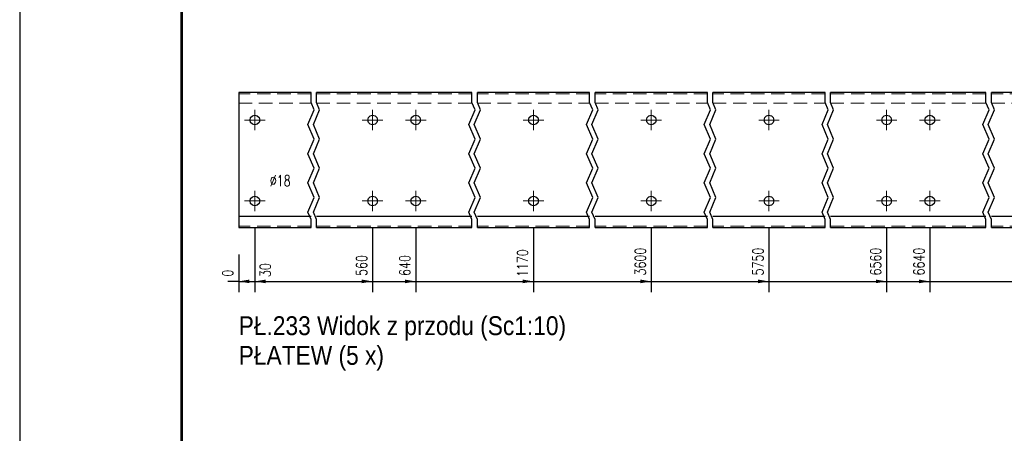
# Model space of a CAD drawing. Header units: millimetres. Extents: x -129 to 775, y 10833 to 11484.
# Tile 10 of 38: x -127 to 55, y 11229 to 11305. Entities that reach past the tile are written whole.
import ezdxf

# ---------------------------------------------------------------- set-up
doc = ezdxf.new("R2010")
doc.units = ezdxf.units.MM
doc.header["$LTSCALE"] = 10
doc.linetypes.add('HIDDEN', pattern=[0.375, 0.25, -0.125])
doc.linetypes.add('MITTE', pattern=[2, 1.25, -0.25, 0.25, -0.25])
doc.layers.get('Defpoints').update_dxf_attribs({"color": 1})
doc.layers.add('_FORMATKA', color=8, linetype='Continuous', plot=False)
for name, color, linetype, lineweight in [('_RAMKA', 7, 'Continuous', 35), ('PS_Bolt', 4, 'Continuous', 13), ('PS_DIM', 4, 'Continuous', 13), ('PS_Hidden', 2, 'HIDDEN', 9), ('PS_Mid', 5, 'MITTE', 15), ('PS_Shape', 161, 'Continuous', 30), ('PS_SOLID', 7, 'Continuous', 30), ('PS_TEXT', 3, 'Continuous', 18)]:
    doc.layers.add(name, color=color, linetype=linetype, lineweight=lineweight)
doc.styles.add('gil', font='txt', dxfattribs={"width": 0.9})
doc.styles.add('simplex', font='simplex.shx', dxfattribs={"width": 0.75})
doc.dimstyles.new('1_10_GŁ_DS1-LS10', dxfattribs={"dimtxt": 2, "dimasz": 2, "dimexe": 2, "dimexo": 5, "dimgap": 1, "dimtad": 1, "dimjust": 4, "dimdec": 0, "dimlfac": 10, "dimtxsty": 'simplex', "dimblk1": 'NONE', "dimsah": 1, "dimcen": 2, "dimclrd": 256, "dimclre": 256, "dimclrt": 3, "dimadec": 1, "dimazin": 0, "dimtfac": 1, "dimtdec": 0, "dimtmove": 2, "dimatfit": 3, "dimfxl": 1, "dimarcsym": 0})

# ---------------------------------------------------------------- blocks, each defined once
blk = doc.blocks.new('*D50')
at = {"layer": 'Defpoints', "color": 0, "transparency": 16777216}
for p in [(-86.58, 11266.85), (-86.58, 11266.85), (-86.58, 11256.85)]:
    blk.add_point(p, dxfattribs=at)
at = {"layer": 'PS_DIM', "lineweight": -2, "transparency": 16777216}
for p, q in [((-86.58, 11261.85), (-86.58, 11254.85)), ((-86.58, 11261.85), (-86.58, 11254.85)), ((-86.58, 11256.85), (-88.58, 11256.85)), ((-86.58, 11256.85), (-86.58, 11256.85)), ((-84.58, 11256.85), (-82.58, 11256.85))]:
    blk.add_line(p, q, dxfattribs=at)
at = {"layer": 'PS_DIM', "transparency": 16777216}
blk.add_solid([(-84.58, 11257.19), (-84.58, 11256.52), (-86.58, 11256.85)], dxfattribs=at)
at = {"layer": 'PS_DIM', "color": 3, "transparency": 16777216, "insert": (-88.6, 11258.37), "char_height": 2, "attachment_point": 5, "rotation": 90, "style": 'simplex'}
blk.add_mtext('0', dxfattribs=at)
blk = doc.blocks.new('_None')
blk = doc.blocks.new('*D51')
at = {"layer": 'Defpoints', "color": 0, "transparency": 16777216}
for p in [(-83.58, 11271.75), (-86.58, 11266.85), (-83.58, 11256.85)]:
    blk.add_point(p, dxfattribs=at)
at = {"layer": 'PS_DIM', "lineweight": -2, "transparency": 16777216}
for p, q in [((-83.58, 11266.75), (-83.58, 11254.85)), ((-86.58, 11261.85), (-86.58, 11254.85)), ((-86.58, 11256.85), (-88.58, 11256.85)), ((-86.58, 11256.85), (-83.58, 11256.85)), ((-81.58, 11256.85), (-79.58, 11256.85))]:
    blk.add_line(p, q, dxfattribs=at)
at = {"layer": 'PS_DIM', "transparency": 16777216}
blk.add_solid([(-81.58, 11257.19), (-81.58, 11256.52), (-83.58, 11256.85)], dxfattribs=at)
at = {"layer": 'PS_DIM', "color": 3, "transparency": 16777216, "insert": (-81.66, 11258.94), "char_height": 2, "attachment_point": 5, "rotation": 90, "style": 'simplex'}
blk.add_mtext('30', dxfattribs=at)
blk = doc.blocks.new('*D52')
at = {"layer": 'Defpoints', "color": 0, "transparency": 16777216}
for p in [(-61.78, 11271.75), (-86.58, 11266.85), (-61.78, 11256.85)]:
    blk.add_point(p, dxfattribs=at)
at = {"layer": 'PS_DIM', "lineweight": -2, "transparency": 16777216}
for p, q in [((-61.78, 11266.75), (-61.78, 11254.85)), ((-86.58, 11261.85), (-86.58, 11254.85)), ((-86.58, 11256.85), (-63.78, 11256.85))]:
    blk.add_line(p, q, dxfattribs=at)
at = {"layer": 'PS_DIM', "transparency": 16777216}
blk.add_solid([(-63.78, 11257.19), (-63.78, 11256.52), (-61.78, 11256.85)], dxfattribs=at)
at = {"layer": 'PS_DIM', "color": 3, "transparency": 16777216, "insert": (-63.8, 11259.8), "char_height": 2, "attachment_point": 5, "rotation": 90, "style": 'simplex'}
blk.add_mtext('560', dxfattribs=at)
blk = doc.blocks.new('*D53')
at = {"layer": 'Defpoints', "color": 0, "transparency": 16777216}
for p in [(-53.78, 11271.75), (-86.58, 11266.85), (-53.78, 11256.85)]:
    blk.add_point(p, dxfattribs=at)
at = {"layer": 'PS_DIM', "lineweight": -2, "transparency": 16777216}
for p, q in [((-53.78, 11266.75), (-53.78, 11254.85)), ((-86.58, 11261.85), (-86.58, 11254.85)), ((-86.58, 11256.85), (-55.78, 11256.85))]:
    blk.add_line(p, q, dxfattribs=at)
at = {"layer": 'PS_DIM', "transparency": 16777216}
blk.add_solid([(-55.78, 11257.19), (-55.78, 11256.52), (-53.78, 11256.85)], dxfattribs=at)
at = {"layer": 'PS_DIM', "color": 3, "transparency": 16777216, "insert": (-55.8, 11259.8), "char_height": 2, "attachment_point": 5, "rotation": 90, "style": 'simplex'}
blk.add_mtext('640', dxfattribs=at)
blk = doc.blocks.new('*D54')
at = {"layer": 'Defpoints', "color": 0, "transparency": 16777216}
for p in [(-31.98, 11271.75), (-86.58, 11266.85), (-31.98, 11256.85)]:
    blk.add_point(p, dxfattribs=at)
at = {"layer": 'PS_DIM', "lineweight": -2, "transparency": 16777216}
for p, q in [((-31.98, 11266.75), (-31.98, 11254.85)), ((-86.58, 11261.85), (-86.58, 11254.85)), ((-86.58, 11256.85), (-33.98, 11256.85))]:
    blk.add_line(p, q, dxfattribs=at)
at = {"layer": 'PS_DIM', "transparency": 16777216}
blk.add_solid([(-33.98, 11257.19), (-33.98, 11256.52), (-31.98, 11256.85)], dxfattribs=at)
at = {"layer": 'PS_DIM', "color": 3, "transparency": 16777216, "insert": (-34, 11260.23), "char_height": 2, "attachment_point": 5, "rotation": 90, "style": 'simplex'}
blk.add_mtext('1170', dxfattribs=at)
blk = doc.blocks.new('*D55')
at = {"layer": 'Defpoints', "color": 0, "transparency": 16777216}
for p in [(-10.18, 11271.75), (-86.58, 11266.85), (-10.18, 11256.85)]:
    blk.add_point(p, dxfattribs=at)
at = {"layer": 'PS_DIM', "lineweight": -2, "transparency": 16777216}
for p, q in [((-10.18, 11266.75), (-10.18, 11254.85)), ((-86.58, 11261.85), (-86.58, 11254.85)), ((-86.58, 11256.85), (-12.18, 11256.85))]:
    blk.add_line(p, q, dxfattribs=at)
at = {"layer": 'PS_DIM', "transparency": 16777216}
blk.add_solid([(-12.18, 11257.19), (-12.18, 11256.52), (-10.18, 11256.85)], dxfattribs=at)
at = {"layer": 'PS_DIM', "color": 3, "transparency": 16777216, "insert": (-12.2, 11260.52), "char_height": 2, "attachment_point": 5, "rotation": 90, "style": 'simplex'}
blk.add_mtext('3600', dxfattribs=at)
blk = doc.blocks.new('*D56')
at = {"layer": 'Defpoints', "color": 0, "transparency": 16777216}
for p in [(11.62, 11271.75), (-86.58, 11266.85), (11.62, 11256.85)]:
    blk.add_point(p, dxfattribs=at)
at = {"layer": 'PS_DIM', "lineweight": -2, "transparency": 16777216}
for p, q in [((11.62, 11266.75), (11.62, 11254.85)), ((-86.58, 11261.85), (-86.58, 11254.85)), ((-86.58, 11256.85), (9.62, 11256.85))]:
    blk.add_line(p, q, dxfattribs=at)
at = {"layer": 'PS_DIM', "transparency": 16777216}
blk.add_solid([(9.62, 11257.19), (9.62, 11256.52), (11.62, 11256.85)], dxfattribs=at)
at = {"layer": 'PS_DIM', "color": 3, "transparency": 16777216, "insert": (9.6, 11260.52), "char_height": 2, "attachment_point": 5, "rotation": 90, "style": 'simplex'}
blk.add_mtext('5750', dxfattribs=at)
blk = doc.blocks.new('*D57')
at = {"layer": 'Defpoints', "color": 0, "transparency": 16777216}
for p in [(33.42, 11271.75), (-86.58, 11266.85), (33.42, 11256.85)]:
    blk.add_point(p, dxfattribs=at)
at = {"layer": 'PS_DIM', "lineweight": -2, "transparency": 16777216}
for p, q in [((33.42, 11266.75), (33.42, 11254.85)), ((-86.58, 11261.85), (-86.58, 11254.85)), ((-86.58, 11256.85), (31.42, 11256.85))]:
    blk.add_line(p, q, dxfattribs=at)
at = {"layer": 'PS_DIM', "transparency": 16777216}
blk.add_solid([(31.42, 11257.19), (31.42, 11256.52), (33.42, 11256.85)], dxfattribs=at)
at = {"layer": 'PS_DIM', "color": 3, "transparency": 16777216, "insert": (31.4, 11260.52), "char_height": 2, "attachment_point": 5, "rotation": 90, "style": 'simplex'}
blk.add_mtext('6560', dxfattribs=at)
blk = doc.blocks.new('*D58')
at = {"layer": 'Defpoints', "color": 0, "transparency": 16777216}
for p in [(41.42, 11271.75), (-86.58, 11266.85), (41.42, 11256.85)]:
    blk.add_point(p, dxfattribs=at)
at = {"layer": 'PS_DIM', "lineweight": -2, "transparency": 16777216}
for p, q in [((41.42, 11266.75), (41.42, 11254.85)), ((-86.58, 11261.85), (-86.58, 11254.85)), ((-86.58, 11256.85), (39.42, 11256.85))]:
    blk.add_line(p, q, dxfattribs=at)
at = {"layer": 'PS_DIM', "transparency": 16777216}
blk.add_solid([(39.42, 11257.19), (39.42, 11256.52), (41.42, 11256.85)], dxfattribs=at)
at = {"layer": 'PS_DIM', "color": 3, "transparency": 16777216, "insert": (39.4, 11260.52), "char_height": 2, "attachment_point": 5, "rotation": 90, "style": 'simplex'}
blk.add_mtext('6640', dxfattribs=at)
blk = doc.blocks.new('*D59')
at = {"layer": 'Defpoints', "color": 0, "transparency": 16777216}
for p in [(63.22, 11271.75), (-86.58, 11266.85), (63.22, 11256.85)]:
    blk.add_point(p, dxfattribs=at)
at = {"layer": 'PS_DIM', "lineweight": -2, "transparency": 16777216}
for p, q in [((63.22, 11266.75), (63.22, 11254.85)), ((-86.58, 11261.85), (-86.58, 11254.85)), ((-86.58, 11256.85), (61.22, 11256.85))]:
    blk.add_line(p, q, dxfattribs=at)
at = {"layer": 'PS_DIM', "transparency": 16777216}
blk.add_solid([(61.22, 11257.19), (61.22, 11256.52), (63.22, 11256.85)], dxfattribs=at)
at = {"layer": 'PS_DIM', "color": 3, "transparency": 16777216, "insert": (61.2, 11260.52), "char_height": 2, "attachment_point": 5, "rotation": 90, "style": 'simplex'}
blk.add_mtext('7290', dxfattribs=at)
blk = doc.blocks.new('*D60')
at = {"layer": 'Defpoints', "color": 0, "transparency": 16777216}
for p in [(-86.58, 11266.85), (66.22, 11266.85), (66.22, 11256.85)]:
    blk.add_point(p, dxfattribs=at)
at = {"layer": 'PS_DIM', "lineweight": -2, "transparency": 16777216}
for p, q in [((-86.58, 11261.85), (-86.58, 11254.85)), ((66.22, 11261.85), (66.22, 11254.85)), ((-86.58, 11256.85), (64.22, 11256.85))]:
    blk.add_line(p, q, dxfattribs=at)
at = {"layer": 'PS_DIM', "transparency": 16777216}
blk.add_solid([(64.22, 11257.19), (64.22, 11256.52), (66.22, 11256.85)], dxfattribs=at)
at = {"layer": 'PS_DIM', "color": 3, "transparency": 16777216, "insert": (64.67, 11260.53), "char_height": 2, "attachment_point": 5, "rotation": 90, "style": 'simplex'}
blk.add_mtext('7320', dxfattribs=at)
blk = doc.blocks.new('*X348')
at = {"color": 3, "linetype": 'Continuous'}
blk.add_line((-61.78, 11286.65), (-61.78, 11286.65), dxfattribs=at)
blk.add_line((-61.78, 11286.65), (-61.78, 11286.65), dxfattribs=at)
blk.add_line((-61.78, 11286.65), (-61.78, 11286.65), dxfattribs=at)
blk.add_line((-61.78, 11286.65), (-61.78, 11286.65), dxfattribs=at)
blk.add_line((-61.78, 11286.65), (-61.78, 11286.65), dxfattribs=at)
blk = doc.blocks.new('*X349')
at = {"color": 3, "linetype": 'Continuous'}
blk.add_line((-61.78, 11271.65), (-61.78, 11271.65), dxfattribs=at)
blk.add_line((-61.78, 11271.65), (-61.78, 11271.65), dxfattribs=at)
blk.add_line((-61.78, 11271.65), (-61.78, 11271.65), dxfattribs=at)
blk.add_line((-61.78, 11271.65), (-61.78, 11271.65), dxfattribs=at)
blk.add_line((-61.78, 11271.65), (-61.78, 11271.65), dxfattribs=at)
blk = doc.blocks.new('*X350')
at = {"color": 3, "linetype": 'Continuous'}
blk.add_line((41.42, 11271.65), (41.42, 11271.65), dxfattribs=at)
blk.add_line((41.42, 11271.65), (41.42, 11271.65), dxfattribs=at)
blk.add_line((41.42, 11271.65), (41.42, 11271.65), dxfattribs=at)
blk.add_line((41.42, 11271.65), (41.42, 11271.65), dxfattribs=at)
blk.add_line((41.42, 11271.65), (41.42, 11271.65), dxfattribs=at)
blk = doc.blocks.new('*X351')
at = {"color": 1}
for p, q in [((-73.18, 11289.99), (-73.18, 11291.85)), ((-72.18, 11289.99), (-72.18, 11291.85)), ((-43.38, 11289.99), (-43.38, 11291.85)), ((-42.38, 11289.99), (-42.38, 11291.85)), ((-21.58, 11289.99), (-21.58, 11291.85)), ((-20.58, 11289.99), (-20.58, 11291.85)), ((0.22, 11289.99), (0.22, 11291.85)), ((1.22, 11289.99), (1.22, 11291.85)), ((22.02, 11289.99), (22.02, 11291.85)), ((23.02, 11289.99), (23.02, 11291.85)), ((51.82, 11289.99), (51.82, 11291.85)), ((52.82, 11289.99), (52.82, 11291.85)), ((-72.6, 11288.64), (-73.18, 11289.99)), ((-71.6, 11288.64), (-72.18, 11289.99)), ((-42.8, 11288.64), (-43.38, 11289.99)), ((-41.8, 11288.64), (-42.38, 11289.99)), ((-21, 11288.64), (-21.58, 11289.99)), ((-20, 11288.64), (-20.58, 11289.99)), ((0.8, 11288.64), (0.22, 11289.99)), ((1.8, 11288.64), (1.22, 11289.99)), ((22.6, 11288.64), (22.02, 11289.99)), ((23.6, 11288.64), (23.02, 11289.99)), ((52.4, 11288.64), (51.82, 11289.99)), ((53.4, 11288.64), (52.82, 11289.99)), ((-73.75, 11285.93), (-72.6, 11288.64)), ((-72.75, 11285.93), (-71.6, 11288.64)), ((-43.95, 11285.93), (-42.8, 11288.64)), ((-42.95, 11285.93), (-41.8, 11288.64)), ((-22.15, 11285.93), (-21, 11288.64)), ((-21.15, 11285.93), (-20, 11288.64)), ((-0.35, 11285.93), (0.8, 11288.64)), ((0.65, 11285.93), (1.8, 11288.64)), ((21.45, 11285.93), (22.6, 11288.64)), ((22.45, 11285.93), (23.6, 11288.64)), ((51.25, 11285.93), (52.4, 11288.64)), ((52.25, 11285.93), (53.4, 11288.64)), ((-72.6, 11283.22), (-73.75, 11285.93)), ((-71.6, 11283.22), (-72.75, 11285.93)), ((-42.8, 11283.22), (-43.95, 11285.93)), ((-41.8, 11283.22), (-42.95, 11285.93)), ((-21, 11283.22), (-22.15, 11285.93)), ((-20, 11283.22), (-21.15, 11285.93)), ((0.8, 11283.22), (-0.35, 11285.93)), ((1.8, 11283.22), (0.65, 11285.93)), ((22.6, 11283.22), (21.45, 11285.93)), ((23.6, 11283.22), (22.45, 11285.93)), ((52.4, 11283.22), (51.25, 11285.93)), ((53.4, 11283.22), (52.25, 11285.93)), ((-73.75, 11280.51), (-72.6, 11283.22)), ((-72.75, 11280.51), (-71.6, 11283.22)), ((-43.95, 11280.51), (-42.8, 11283.22)), ((-42.95, 11280.51), (-41.8, 11283.22)), ((-22.15, 11280.51), (-21, 11283.22)), ((-21.15, 11280.51), (-20, 11283.22)), ((-0.35, 11280.51), (0.8, 11283.22)), ((0.65, 11280.51), (1.8, 11283.22)), ((21.45, 11280.51), (22.6, 11283.22)), ((22.45, 11280.51), (23.6, 11283.22)), ((51.25, 11280.51), (52.4, 11283.22)), ((52.25, 11280.51), (53.4, 11283.22)), ((-72.6, 11277.8), (-73.75, 11280.51)), ((-71.6, 11277.8), (-72.75, 11280.51)), ((-42.8, 11277.8), (-43.95, 11280.51)), ((-41.8, 11277.8), (-42.95, 11280.51)), ((-21, 11277.8), (-22.15, 11280.51)), ((-20, 11277.8), (-21.15, 11280.51)), ((0.8, 11277.8), (-0.35, 11280.51)), ((1.8, 11277.8), (0.65, 11280.51)), ((22.6, 11277.8), (21.45, 11280.51)), ((23.6, 11277.8), (22.45, 11280.51)), ((52.4, 11277.8), (51.25, 11280.51)), ((53.4, 11277.8), (52.25, 11280.51)), ((-73.75, 11275.1), (-72.6, 11277.8)), ((-72.75, 11275.1), (-71.6, 11277.8)), ((-43.95, 11275.1), (-42.8, 11277.8)), ((-42.95, 11275.1), (-41.8, 11277.8)), ((-22.15, 11275.1), (-21, 11277.8)), ((-21.15, 11275.1), (-20, 11277.8)), ((-0.35, 11275.1), (0.8, 11277.8)), ((0.65, 11275.1), (1.8, 11277.8)), ((21.45, 11275.1), (22.6, 11277.8)), ((22.45, 11275.1), (23.6, 11277.8)), ((51.25, 11275.1), (52.4, 11277.8)), ((52.25, 11275.1), (53.4, 11277.8)), ((-72.6, 11272.39), (-73.75, 11275.1)), ((-71.6, 11272.39), (-72.75, 11275.1)), ((-42.8, 11272.39), (-43.95, 11275.1)), ((-41.8, 11272.39), (-42.95, 11275.1)), ((-21, 11272.39), (-22.15, 11275.1)), ((-20, 11272.39), (-21.15, 11275.1)), ((0.8, 11272.39), (-0.35, 11275.1)), ((1.8, 11272.39), (0.65, 11275.1)), ((22.6, 11272.39), (21.45, 11275.1)), ((23.6, 11272.39), (22.45, 11275.1)), ((52.4, 11272.39), (51.25, 11275.1)), ((53.4, 11272.39), (52.25, 11275.1)), ((-73.75, 11269.68), (-72.6, 11272.39)), ((-72.75, 11269.68), (-71.6, 11272.39)), ((-43.95, 11269.68), (-42.8, 11272.39)), ((-42.95, 11269.68), (-41.8, 11272.39)), ((-22.15, 11269.68), (-21, 11272.39)), ((-21.15, 11269.68), (-20, 11272.39)), ((-0.35, 11269.68), (0.8, 11272.39)), ((0.65, 11269.68), (1.8, 11272.39)), ((21.45, 11269.68), (22.6, 11272.39)), ((22.45, 11269.68), (23.6, 11272.39)), ((51.25, 11269.68), (52.4, 11272.39)), ((52.25, 11269.68), (53.4, 11272.39)), ((-73.18, 11268.32), (-73.75, 11269.68)), ((-72.18, 11268.32), (-72.75, 11269.68)), ((-43.38, 11268.32), (-43.95, 11269.68)), ((-42.38, 11268.32), (-42.95, 11269.68)), ((-21.58, 11268.32), (-22.15, 11269.68)), ((-20.58, 11268.32), (-21.15, 11269.68)), ((0.22, 11268.32), (-0.35, 11269.68)), ((1.22, 11268.32), (0.65, 11269.68)), ((22.02, 11268.32), (21.45, 11269.68)), ((23.02, 11268.32), (22.45, 11269.68)), ((51.82, 11268.32), (51.25, 11269.68)), ((52.82, 11268.32), (52.25, 11269.68)), ((-73.18, 11266.85), (-73.18, 11268.32)), ((-72.18, 11266.85), (-72.18, 11268.32)), ((-43.38, 11266.85), (-43.38, 11268.32)), ((-42.38, 11266.85), (-42.38, 11268.32)), ((-21.58, 11266.85), (-21.58, 11268.32)), ((-20.58, 11266.85), (-20.58, 11268.32)), ((0.22, 11266.85), (0.22, 11268.32)), ((1.22, 11266.85), (1.22, 11268.32)), ((22.02, 11266.85), (22.02, 11268.32)), ((23.02, 11266.85), (23.02, 11268.32)), ((51.82, 11266.85), (51.82, 11268.32)), ((52.82, 11266.85), (52.82, 11268.32))]:
    blk.add_line(p, q, dxfattribs=at)
at = {"layer": 'PS_Hidden', "color": 2, "linetype": 'HIDDEN'}
for p, q in [((-73.18, 11291.6), (-86.58, 11291.6)), ((-43.38, 11291.6), (-72.18, 11291.6)), ((-21.58, 11291.6), (-42.38, 11291.6)), ((0.22, 11291.6), (-20.58, 11291.6)), ((22.02, 11291.6), (1.22, 11291.6)), ((51.82, 11291.6), (23.02, 11291.6)), ((66.22, 11291.6), (52.82, 11291.6)), ((-86.58, 11289.85), (-73.18, 11289.85)), ((-72.18, 11289.85), (-43.38, 11289.85)), ((-42.38, 11289.85), (-21.58, 11289.85)), ((-20.58, 11289.85), (0.22, 11289.85)), ((1.22, 11289.85), (22.02, 11289.85)), ((23.02, 11289.85), (51.82, 11289.85)), ((52.82, 11289.85), (66.22, 11289.85)), ((-73.18, 11267.1), (-86.58, 11267.1)), ((-43.38, 11267.1), (-72.18, 11267.1)), ((-21.58, 11267.1), (-42.38, 11267.1)), ((0.22, 11267.1), (-20.58, 11267.1)), ((22.02, 11267.1), (1.22, 11267.1)), ((51.82, 11267.1), (23.02, 11267.1)), ((66.22, 11267.1), (52.82, 11267.1))]:
    blk.add_line(p, q, dxfattribs=at)
at = {"layer": 'PS_Mid', "color": 5, "linetype": 'MITTE'}
for p, q in [((-83.58, 11288.65), (-83.58, 11284.85)), ((-61.78, 11288.65), (-61.78, 11284.85)), ((-53.78, 11288.65), (-53.78, 11284.85)), ((-31.98, 11288.65), (-31.98, 11284.85)), ((-10.18, 11288.65), (-10.18, 11284.85)), ((11.62, 11288.65), (11.62, 11284.85)), ((33.42, 11288.65), (33.42, 11284.85)), ((41.42, 11288.65), (41.42, 11284.85)), ((63.22, 11288.65), (63.22, 11284.85)), ((-81.68, 11286.75), (-85.48, 11286.75)), ((-59.88, 11286.75), (-63.68, 11286.75)), ((-51.88, 11286.75), (-55.68, 11286.75)), ((-30.08, 11286.75), (-33.88, 11286.75)), ((-8.28, 11286.75), (-12.08, 11286.75)), ((13.52, 11286.75), (9.72, 11286.75)), ((35.32, 11286.75), (31.52, 11286.75)), ((43.32, 11286.75), (39.52, 11286.75)), ((65.12, 11286.75), (61.32, 11286.75)), ((-83.58, 11273.65), (-83.58, 11269.85)), ((-61.78, 11273.65), (-61.78, 11269.85)), ((-53.78, 11273.65), (-53.78, 11269.85)), ((-31.98, 11273.65), (-31.98, 11269.85)), ((-10.18, 11273.65), (-10.18, 11269.85)), ((11.62, 11273.65), (11.62, 11269.85)), ((33.42, 11273.65), (33.42, 11269.85)), ((41.42, 11273.65), (41.42, 11269.85)), ((63.22, 11273.65), (63.22, 11269.85)), ((-81.68, 11271.75), (-85.48, 11271.75)), ((-59.88, 11271.75), (-63.68, 11271.75)), ((-51.88, 11271.75), (-55.68, 11271.75)), ((-30.08, 11271.75), (-33.88, 11271.75)), ((-8.28, 11271.75), (-12.08, 11271.75)), ((13.52, 11271.75), (9.72, 11271.75)), ((35.32, 11271.75), (31.52, 11271.75)), ((43.32, 11271.75), (39.52, 11271.75)), ((65.12, 11271.75), (61.32, 11271.75))]:
    blk.add_line(p, q, dxfattribs=at)
at = {"layer": 'PS_SOLID', "color": 7, "linetype": 'Continuous'}
for p, q in [((-83.58, 11291.85), (-86.58, 11291.85)), ((-86.58, 11291.85), (-86.58, 11268.85)), ((-73.18, 11291.85), (-83.58, 11291.85)), ((-61.78, 11291.85), (-72.18, 11291.85)), ((-53.78, 11291.85), (-61.78, 11291.85)), ((-43.38, 11291.85), (-53.78, 11291.85)), ((-31.98, 11291.85), (-42.38, 11291.85)), ((-21.58, 11291.85), (-31.98, 11291.85)), ((-10.18, 11291.85), (-20.58, 11291.85)), ((0.22, 11291.85), (-10.18, 11291.85)), ((11.62, 11291.85), (1.22, 11291.85)), ((22.02, 11291.85), (11.62, 11291.85)), ((33.42, 11291.85), (23.02, 11291.85)), ((41.42, 11291.85), (33.42, 11291.85)), ((51.82, 11291.85), (41.42, 11291.85)), ((63.22, 11291.85), (52.82, 11291.85)), ((66.22, 11291.85), (63.22, 11291.85)), ((66.22, 11268.85), (66.22, 11291.85)), ((-84.48, 11286.75), (-84.36, 11287.2)), ((-84.36, 11287.2), (-84.03, 11287.53)), ((-84.03, 11287.53), (-83.58, 11287.65)), ((-83.58, 11287.65), (-83.13, 11287.53)), ((-83.13, 11287.53), (-82.8, 11287.2)), ((-82.8, 11287.2), (-82.68, 11286.75)), ((-62.68, 11286.75), (-62.56, 11287.2)), ((-62.56, 11287.2), (-62.23, 11287.53)), ((-62.23, 11287.53), (-61.78, 11287.65)), ((-61.78, 11287.65), (-61.33, 11287.53)), ((-61.33, 11287.53), (-61, 11287.2)), ((-61, 11287.2), (-60.88, 11286.75)), ((-54.68, 11286.75), (-54.56, 11287.2)), ((-54.56, 11287.2), (-54.23, 11287.53)), ((-54.23, 11287.53), (-53.78, 11287.65)), ((-53.78, 11287.65), (-53.33, 11287.53)), ((-53.33, 11287.53), (-53, 11287.2)), ((-53, 11287.2), (-52.88, 11286.75)), ((-32.88, 11286.75), (-32.76, 11287.2)), ((-32.76, 11287.2), (-32.43, 11287.53)), ((-32.43, 11287.53), (-31.98, 11287.65)), ((-31.98, 11287.65), (-31.53, 11287.53)), ((-31.53, 11287.53), (-31.2, 11287.2)), ((-31.2, 11287.2), (-31.08, 11286.75)), ((-11.08, 11286.75), (-10.96, 11287.2)), ((-10.96, 11287.2), (-10.63, 11287.53)), ((-10.63, 11287.53), (-10.18, 11287.65)), ((-10.18, 11287.65), (-9.73, 11287.53)), ((-9.73, 11287.53), (-9.4, 11287.2)), ((-9.4, 11287.2), (-9.28, 11286.75)), ((10.72, 11286.75), (10.84, 11287.2)), ((10.84, 11287.2), (11.17, 11287.53)), ((11.17, 11287.53), (11.62, 11287.65)), ((11.62, 11287.65), (12.07, 11287.53)), ((12.07, 11287.53), (12.4, 11287.2)), ((12.4, 11287.2), (12.52, 11286.75)), ((32.52, 11286.75), (32.64, 11287.2)), ((32.64, 11287.2), (32.97, 11287.53)), ((32.97, 11287.53), (33.42, 11287.65)), ((33.42, 11287.65), (33.87, 11287.53)), ((33.87, 11287.53), (34.2, 11287.2)), ((34.2, 11287.2), (34.32, 11286.75)), ((40.52, 11286.75), (40.64, 11287.2)), ((40.64, 11287.2), (40.97, 11287.53)), ((40.97, 11287.53), (41.42, 11287.65)), ((41.42, 11287.65), (41.87, 11287.53)), ((41.87, 11287.53), (42.2, 11287.2)), ((42.2, 11287.2), (42.32, 11286.75)), ((62.32, 11286.75), (62.44, 11287.2)), ((62.44, 11287.2), (62.77, 11287.53)), ((62.77, 11287.53), (63.22, 11287.65)), ((63.22, 11287.65), (63.67, 11287.53)), ((63.67, 11287.53), (64, 11287.2)), ((64, 11287.2), (64.12, 11286.75)), ((-84.36, 11286.3), (-84.48, 11286.75)), ((-84.03, 11285.97), (-84.36, 11286.3)), ((-83.58, 11285.85), (-84.03, 11285.97)), ((-83.13, 11285.97), (-83.58, 11285.85)), ((-82.8, 11286.3), (-83.13, 11285.97)), ((-82.68, 11286.75), (-82.8, 11286.3)), ((-62.56, 11286.3), (-62.68, 11286.75)), ((-62.23, 11285.97), (-62.56, 11286.3)), ((-61.78, 11285.85), (-62.23, 11285.97)), ((-61.33, 11285.97), (-61.78, 11285.85)), ((-61, 11286.3), (-61.33, 11285.97)), ((-60.88, 11286.75), (-61, 11286.3)), ((-54.56, 11286.3), (-54.68, 11286.75)), ((-54.23, 11285.97), (-54.56, 11286.3)), ((-53.78, 11285.85), (-54.23, 11285.97)), ((-53.33, 11285.97), (-53.78, 11285.85)), ((-53, 11286.3), (-53.33, 11285.97)), ((-52.88, 11286.75), (-53, 11286.3)), ((-32.76, 11286.3), (-32.88, 11286.75)), ((-32.43, 11285.97), (-32.76, 11286.3)), ((-31.98, 11285.85), (-32.43, 11285.97)), ((-31.53, 11285.97), (-31.98, 11285.85)), ((-31.2, 11286.3), (-31.53, 11285.97)), ((-31.08, 11286.75), (-31.2, 11286.3)), ((-10.96, 11286.3), (-11.08, 11286.75)), ((-10.63, 11285.97), (-10.96, 11286.3)), ((-10.18, 11285.85), (-10.63, 11285.97)), ((-9.73, 11285.97), (-10.18, 11285.85)), ((-9.4, 11286.3), (-9.73, 11285.97)), ((-9.28, 11286.75), (-9.4, 11286.3)), ((10.84, 11286.3), (10.72, 11286.75)), ((11.17, 11285.97), (10.84, 11286.3)), ((11.62, 11285.85), (11.17, 11285.97)), ((12.07, 11285.97), (11.62, 11285.85)), ((12.4, 11286.3), (12.07, 11285.97)), ((12.52, 11286.75), (12.4, 11286.3)), ((32.64, 11286.3), (32.52, 11286.75)), ((32.97, 11285.97), (32.64, 11286.3)), ((33.42, 11285.85), (32.97, 11285.97)), ((33.87, 11285.97), (33.42, 11285.85)), ((34.2, 11286.3), (33.87, 11285.97)), ((34.32, 11286.75), (34.2, 11286.3)), ((40.64, 11286.3), (40.52, 11286.75)), ((40.97, 11285.97), (40.64, 11286.3)), ((41.42, 11285.85), (40.97, 11285.97)), ((41.87, 11285.97), (41.42, 11285.85)), ((42.2, 11286.3), (41.87, 11285.97)), ((42.32, 11286.75), (42.2, 11286.3)), ((62.44, 11286.3), (62.32, 11286.75)), ((62.77, 11285.97), (62.44, 11286.3)), ((63.22, 11285.85), (62.77, 11285.97)), ((63.67, 11285.97), (63.22, 11285.85)), ((64, 11286.3), (63.67, 11285.97)), ((64.12, 11286.75), (64, 11286.3)), ((-84.03, 11272.53), (-83.58, 11272.65)), ((-83.58, 11272.65), (-83.13, 11272.53)), ((-62.23, 11272.53), (-61.78, 11272.65)), ((-61.78, 11272.65), (-61.33, 11272.53)), ((-54.23, 11272.53), (-53.78, 11272.65)), ((-53.78, 11272.65), (-53.33, 11272.53)), ((-32.43, 11272.53), (-31.98, 11272.65)), ((-31.98, 11272.65), (-31.53, 11272.53)), ((-10.63, 11272.53), (-10.18, 11272.65)), ((-10.18, 11272.65), (-9.73, 11272.53)), ((11.17, 11272.53), (11.62, 11272.65)), ((11.62, 11272.65), (12.07, 11272.53)), ((32.97, 11272.53), (33.42, 11272.65)), ((33.42, 11272.65), (33.87, 11272.53)), ((40.97, 11272.53), (41.42, 11272.65)), ((41.42, 11272.65), (41.87, 11272.53)), ((62.77, 11272.53), (63.22, 11272.65)), ((63.22, 11272.65), (63.67, 11272.53)), ((-84.48, 11271.75), (-84.36, 11272.2)), ((-84.36, 11271.3), (-84.48, 11271.75)), ((-84.36, 11272.2), (-84.03, 11272.53)), ((-84.03, 11270.97), (-84.36, 11271.3)), ((-83.58, 11270.85), (-84.03, 11270.97)), ((-83.13, 11270.97), (-83.58, 11270.85)), ((-83.13, 11272.53), (-82.8, 11272.2)), ((-82.8, 11271.3), (-83.13, 11270.97)), ((-82.8, 11272.2), (-82.68, 11271.75)), ((-82.68, 11271.75), (-82.8, 11271.3)), ((-62.68, 11271.75), (-62.56, 11272.2)), ((-62.56, 11271.3), (-62.68, 11271.75)), ((-62.56, 11272.2), (-62.23, 11272.53)), ((-62.23, 11270.97), (-62.56, 11271.3)), ((-61.78, 11270.85), (-62.23, 11270.97)), ((-61.33, 11270.97), (-61.78, 11270.85)), ((-61.33, 11272.53), (-61, 11272.2)), ((-61, 11271.3), (-61.33, 11270.97)), ((-61, 11272.2), (-60.88, 11271.75)), ((-60.88, 11271.75), (-61, 11271.3)), ((-54.68, 11271.75), (-54.56, 11272.2)), ((-54.56, 11271.3), (-54.68, 11271.75)), ((-54.56, 11272.2), (-54.23, 11272.53)), ((-54.23, 11270.97), (-54.56, 11271.3)), ((-53.78, 11270.85), (-54.23, 11270.97)), ((-53.33, 11270.97), (-53.78, 11270.85)), ((-53.33, 11272.53), (-53, 11272.2)), ((-53, 11271.3), (-53.33, 11270.97)), ((-53, 11272.2), (-52.88, 11271.75)), ((-52.88, 11271.75), (-53, 11271.3)), ((-32.88, 11271.75), (-32.76, 11272.2)), ((-32.76, 11271.3), (-32.88, 11271.75)), ((-32.76, 11272.2), (-32.43, 11272.53)), ((-32.43, 11270.97), (-32.76, 11271.3)), ((-31.98, 11270.85), (-32.43, 11270.97)), ((-31.53, 11270.97), (-31.98, 11270.85)), ((-31.53, 11272.53), (-31.2, 11272.2)), ((-31.2, 11271.3), (-31.53, 11270.97)), ((-31.2, 11272.2), (-31.08, 11271.75)), ((-31.08, 11271.75), (-31.2, 11271.3)), ((-11.08, 11271.75), (-10.96, 11272.2)), ((-10.96, 11271.3), (-11.08, 11271.75)), ((-10.96, 11272.2), (-10.63, 11272.53)), ((-10.63, 11270.97), (-10.96, 11271.3)), ((-10.18, 11270.85), (-10.63, 11270.97)), ((-9.73, 11270.97), (-10.18, 11270.85)), ((-9.73, 11272.53), (-9.4, 11272.2)), ((-9.4, 11271.3), (-9.73, 11270.97)), ((-9.4, 11272.2), (-9.28, 11271.75)), ((-9.28, 11271.75), (-9.4, 11271.3)), ((10.72, 11271.75), (10.84, 11272.2)), ((10.84, 11271.3), (10.72, 11271.75)), ((10.84, 11272.2), (11.17, 11272.53)), ((11.17, 11270.97), (10.84, 11271.3)), ((11.62, 11270.85), (11.17, 11270.97)), ((12.07, 11270.97), (11.62, 11270.85)), ((12.07, 11272.53), (12.4, 11272.2)), ((12.4, 11271.3), (12.07, 11270.97)), ((12.4, 11272.2), (12.52, 11271.75)), ((12.52, 11271.75), (12.4, 11271.3)), ((32.52, 11271.75), (32.64, 11272.2)), ((32.64, 11271.3), (32.52, 11271.75)), ((32.64, 11272.2), (32.97, 11272.53)), ((32.97, 11270.97), (32.64, 11271.3)), ((33.42, 11270.85), (32.97, 11270.97)), ((33.87, 11270.97), (33.42, 11270.85)), ((33.87, 11272.53), (34.2, 11272.2)), ((34.2, 11271.3), (33.87, 11270.97)), ((34.2, 11272.2), (34.32, 11271.75)), ((34.32, 11271.75), (34.2, 11271.3)), ((40.52, 11271.75), (40.64, 11272.2)), ((40.64, 11271.3), (40.52, 11271.75)), ((40.64, 11272.2), (40.97, 11272.53)), ((40.97, 11270.97), (40.64, 11271.3)), ((41.42, 11270.85), (40.97, 11270.97)), ((41.87, 11270.97), (41.42, 11270.85)), ((41.87, 11272.53), (42.2, 11272.2)), ((42.2, 11271.3), (41.87, 11270.97)), ((42.2, 11272.2), (42.32, 11271.75)), ((42.32, 11271.75), (42.2, 11271.3)), ((62.32, 11271.75), (62.44, 11272.2)), ((62.44, 11271.3), (62.32, 11271.75)), ((62.44, 11272.2), (62.77, 11272.53)), ((62.77, 11270.97), (62.44, 11271.3)), ((63.22, 11270.85), (62.77, 11270.97)), ((63.67, 11270.97), (63.22, 11270.85)), ((63.67, 11272.53), (64, 11272.2)), ((64, 11271.3), (63.67, 11270.97)), ((64, 11272.2), (64.12, 11271.75)), ((64.12, 11271.75), (64, 11271.3)), ((-73.18, 11268.85), (-86.58, 11268.85)), ((-86.58, 11268.85), (-86.58, 11266.85)), ((-43.38, 11268.85), (-72.18, 11268.85)), ((-21.58, 11268.85), (-42.38, 11268.85)), ((0.22, 11268.85), (-20.58, 11268.85)), ((22.02, 11268.85), (1.22, 11268.85)), ((51.82, 11268.85), (23.02, 11268.85)), ((66.22, 11268.85), (52.82, 11268.85)), ((66.22, 11266.85), (66.22, 11268.85)), ((-86.58, 11266.85), (-73.18, 11266.85)), ((-72.18, 11266.85), (-43.38, 11266.85)), ((-42.38, 11266.85), (-21.58, 11266.85)), ((-20.58, 11266.85), (0.22, 11266.85)), ((1.22, 11266.85), (22.02, 11266.85)), ((23.02, 11266.85), (51.82, 11266.85)), ((52.82, 11266.85), (66.22, 11266.85))]:
    blk.add_line(p, q, dxfattribs=at)
blk = doc.blocks.new('*X352')
at = {"color": 3, "linetype": 'Continuous'}
blk.add_line((-53.78, 11271.65), (-53.78, 11271.65), dxfattribs=at)
blk.add_line((-53.78, 11271.65), (-53.78, 11271.65), dxfattribs=at)
blk.add_line((-53.78, 11271.65), (-53.78, 11271.65), dxfattribs=at)
blk.add_line((-53.78, 11271.65), (-53.78, 11271.65), dxfattribs=at)
blk.add_line((-53.78, 11271.65), (-53.78, 11271.65), dxfattribs=at)
blk = doc.blocks.new('*X353')
at = {"color": 3, "linetype": 'Continuous'}
blk.add_line((33.42, 11286.65), (33.42, 11286.65), dxfattribs=at)
blk.add_line((33.42, 11286.65), (33.42, 11286.65), dxfattribs=at)
blk.add_line((33.42, 11286.65), (33.42, 11286.65), dxfattribs=at)
blk.add_line((33.42, 11286.65), (33.42, 11286.65), dxfattribs=at)
blk.add_line((33.42, 11286.65), (33.42, 11286.65), dxfattribs=at)
blk = doc.blocks.new('*X354')
at = {"color": 3, "linetype": 'Continuous'}
blk.add_line((41.42, 11286.65), (41.42, 11286.65), dxfattribs=at)
blk.add_line((41.42, 11286.65), (41.42, 11286.65), dxfattribs=at)
blk.add_line((41.42, 11286.65), (41.42, 11286.65), dxfattribs=at)
blk.add_line((41.42, 11286.65), (41.42, 11286.65), dxfattribs=at)
blk.add_line((41.42, 11286.65), (41.42, 11286.65), dxfattribs=at)
blk = doc.blocks.new('*X355')
at = {"color": 3, "linetype": 'Continuous'}
blk.add_line((-53.78, 11286.65), (-53.78, 11286.65), dxfattribs=at)
blk.add_line((-53.78, 11286.65), (-53.78, 11286.65), dxfattribs=at)
blk.add_line((-53.78, 11286.65), (-53.78, 11286.65), dxfattribs=at)
blk.add_line((-53.78, 11286.65), (-53.78, 11286.65), dxfattribs=at)
blk.add_line((-53.78, 11286.65), (-53.78, 11286.65), dxfattribs=at)
blk = doc.blocks.new('*X356')
at = {"color": 3, "linetype": 'Continuous'}
blk.add_line((33.42, 11271.65), (33.42, 11271.65), dxfattribs=at)
blk.add_line((33.42, 11271.65), (33.42, 11271.65), dxfattribs=at)
blk.add_line((33.42, 11271.65), (33.42, 11271.65), dxfattribs=at)
blk.add_line((33.42, 11271.65), (33.42, 11271.65), dxfattribs=at)
blk.add_line((33.42, 11271.65), (33.42, 11271.65), dxfattribs=at)
blk = doc.blocks.new('*X357')
at = {"color": 3, "style": 'gil', "width": 0.9}
for s, p in [('PŁ.233 Widok z przodu (Sc1:10)', (-86.58, 11246.9)), ('PŁATEW (5 x)', (-86.58, 11241.4))]:
    blk.add_text(s, height=3.5, dxfattribs=at).set_placement(p)

msp = doc.modelspace()

# ---------------------------------------------------------------- linework, layer by layer
at = {"layer": '_FORMATKA', "lineweight": -3}
msp.add_lwpolyline([(-127.13, 10860.89), (772.87, 10860.89), (772.87, 11454.89), (-127.13, 11454.89)], close=True, dxfattribs=at)
at = {"layer": '_RAMKA', "lineweight": -3, "const_width": 0.5}
msp.add_lwpolyline([(-97.13, 10870.89), (762.87, 10870.89), (762.87, 11444.89), (-97.13, 11444.89)], close=True, dxfattribs=at)

# ---------------------------------------------------------------- block references
at = {"layer": 'PS_Bolt', "color": 3}
for name in ['*X348', '*X355', '*X353', '*X354', '*X349', '*X352', '*X356', '*X350']:
    msp.add_blockref(name, (0, 0), dxfattribs=at)
at = {"layer": 'PS_Shape', "color": 5}
msp.add_blockref('*X351', (0, 0), dxfattribs=at)
at = {"layer": 'PS_TEXT'}
msp.add_blockref('*X357', (0, 0), dxfattribs=at)

# ---------------------------------------------------------------- texts
at = {"layer": 'PS_DIM', "insert": (-80.82, 11274.51), "char_height": 2, "attachment_point": 7, "style": 'simplex'}
msp.add_mtext('\\A1;%%c18', dxfattribs=at)

# ---------------------------------------------------------------- dimensions: what is measured, and where the dimension line sits
at = {"layer": 'PS_DIM'}
for base, p1, p2, picture, middle in [((-83.58, 11256.85), (-86.58, 11266.85), (-83.58, 11271.75), '*D51', (-81.66, 11258.94)), ((-86.5761, 11256.8522), (-86.5762, 11266.8522), (-86.5761, 11266.8522), '*D50', (-88.5961, 11258.3722))]:
    dim = msp.add_linear_dim(base=base, p1=p1, p2=p2, dimstyle='1_10_GŁ_DS1-LS10', dxfattribs=at)
    dim.commit()
    dim.dimension.update_dxf_attribs({"geometry": picture, "text_midpoint": middle, "dimtype": 128, "text_rotation": 90})
for base, p2, text, picture, middle in [((-61.78, 11256.85), (-61.78, 11271.75), '560', '*D52', (-63.8, 11259.8)), ((-53.78, 11256.85), (-53.78, 11271.75), '640', '*D53', (-55.8, 11259.8)), ((-31.98, 11256.85), (-31.98, 11271.75), '1170', '*D54', (-34, 11260.23)), ((-10.18, 11256.85), (-10.18, 11271.75), '3600', '*D55', (-12.2, 11260.52)), ((11.62, 11256.85), (11.62, 11271.75), '5750', '*D56', (9.6, 11260.52)), ((33.42, 11256.85), (33.42, 11271.75), '6560', '*D57', (31.4, 11260.52)), ((41.42, 11256.85), (41.42, 11271.75), '6640', '*D58', (39.4, 11260.52)), ((63.22, 11256.85), (63.22, 11271.75), '7290', '*D59', (61.2, 11260.52)), ((66.22, 11256.85), (66.22, 11266.85), '7320', '*D60', (64.67, 11260.53))]:
    dim = msp.add_linear_dim(base=base, p1=(-86.58, 11266.85), p2=p2, text=text, dimstyle='1_10_GŁ_DS1-LS10', dxfattribs=at)
    dim.commit()
    dim.dimension.update_dxf_attribs({"geometry": picture, "text_midpoint": middle, "dimtype": 128, "text_rotation": 90})

doc.saveas('drawing.dxf')
